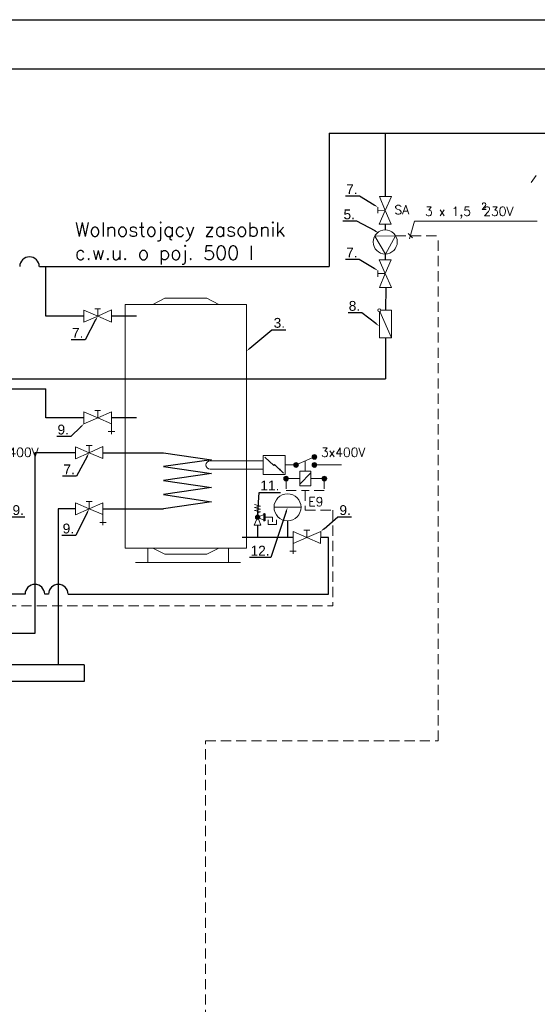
# Model space of a CAD drawing. Header units: millimetres. Extents: x 3501 to 4458, y 770 to 1067.
# Tile 4 of 16: x 4212 to 4277, y 945 to 1067. Entities that reach past the tile are written whole.
import ezdxf
from ezdxf import colors
from ezdxf.entities.mleader import LeaderData, LeaderLine
from ezdxf.math import Vec2, Vec3

# ---------------------------------------------------------------- set-up
doc = ezdxf.new("R2010")
doc.units = ezdxf.units.MM
doc.linetypes.add('ČÁRKOVANÁ', pattern=[19.05, 12.7, -6.35])
doc.layers.get('0').update_dxf_attribs({"lineweight": 9})
for name, color, linetype, lineweight in [('#ks', 34, 'Continuous', 30), ('Elektroinstalace', 4, 'ČÁRKOVANÁ', 9), ('Przewody elektryczne', 4, 'ČÁRKOVANÁ', 9), ('Ramka', 7, 'Continuous', 9), ('Rurociągi (wszystkie)', 1, 'Continuous', 30), ('Tekst', 7, 'Continuous', 9), ('Urządzenia - Armatura', 7, 'Continuous', 9)]:
    doc.layers.add(name, color=color, linetype=linetype, lineweight=lineweight)
doc.styles.get("Standard").update_dxf_attribs({"font": 'arial.ttf'})
doc.styles.add('styl5', font='simplex.shx')

# ---------------------------------------------------------------- blocks, each defined once
blk = doc.blocks.new('A$C382C6C0C')
at = {"layer": '#ks', "color": 7, "lineweight": -3}
for p, q in [((-248.5, 61), (3951.5, 61)), ((0, 0), (3890.5, 0))]:
    blk.add_line(p, q, dxfattribs=at)
blk = doc.blocks.new('A$C689C700D')
at = {"layer": '#ks', "color": 1, "lineweight": 35, "xscale": 10, "yscale": 10, "zscale": 10}
blk.add_blockref('A$C382C6C0C', (-37653, 28364), dxfattribs=at)

msp = doc.modelspace()

# ---------------------------------------------------------------- hatches: boundary and pattern name
at = {"layer": 'Urządzenia - Armatura'}
for points in [[(4248.81, 1012.56, 1), (4248.81, 1013.15, 1)], [(4246.52, 1011.56, 1), (4246.52, 1012.15, 1)], [(4248.81, 1011.56, 1), (4248.81, 1012.15, 1)], [(4245.28, 1009.88, 1), (4245.28, 1010.47, 1)], [(4250.04, 1010.47, 1), (4250.04, 1009.88, 1)], [(4241.45, 1005.35, -1), (4242, 1005.35, -1)]]:
    msp.add_hatch(color=256, dxfattribs=at).paths.add_polyline_path(points)

# ---------------------------------------------------------------- linework, layer by layer
for p, q in [((4246.52, 1011.86), (4248.81, 1012.86)), ((4247.66, 1011.09), (4247.66, 1012.36)), ((4248.81, 1011.86), (4252.16, 1011.86)), ((4246.98, 1011.09), (4246.98, 1009.26))]:
    msp.add_line(p, q)
at = {"layer": 'Elektroinstalace', "linetype": 'Continuous'}
for p, q in [((4260.66, 1040), (4261.25, 1042.18)), ((4261.25, 1042.18), (4276.54, 1042.18)), ((4260.49, 1040.63), (4261.02, 1040.1))]:
    msp.add_line(p, q, dxfattribs=at)
at = {"layer": 'Przewody elektryczne', "color": 253, "ltscale": 0.1}
for p, q in [((4258.91, 1040.36), (4264.2, 1040.36)), ((4264.2, 977.55), (4264.2, 1040.36)), ((4245.28, 1010.17), (4245.28, 1008.68)), ((4250.04, 1010.17), (4250.04, 1008.68)), ((4245.28, 1008.68), (4247.66, 1008.68)), ((4247.66, 1008.68), (4247.66, 1006.23)), ((4250.04, 1008.68), (4247.66, 1008.68)), ((4247.66, 1006.23), (4251.11, 1006.23)), ((4251.11, 1006.23), (4251.11, 994.36)), ((4210.43, 994.36), (4251.11, 994.36)), ((4235.25, 919.98), (4235.25, 977.55)), ((4235.25, 977.55), (4264.2, 977.55))]:
    msp.add_line(p, q, dxfattribs=at)
at = {"layer": 'Rurociągi (wszystkie)', "color": 27}
for p, q in [((4250.63, 1053.14), (4250.63, 1036.53)), ((4250.63, 1053.14), (4278.56, 1053.14)), ((4257.6, 1053.14), (4257.6, 1045.25)), ((4214.57, 1036.53), (4250.63, 1036.53)), ((4215.37, 1030.38), (4215.37, 1036.53)), ((4257.68, 1033.95), (4257.64, 1031.11)), ((4220.12, 1030.38), (4215.37, 1030.38)), ((4226.68, 1030.38), (4223.55, 1030.38)), ((4257.64, 1027.68), (4257.64, 1022.59)), ((4174, 1022.59), (4218.15, 1022.59)), ((4218.15, 1022.59), (4257.64, 1022.59)), ((4174.69, 1021.31), (4215.37, 1021.31)), ((4215.37, 1017.73), (4215.37, 1021.31)), ((4220.12, 1017.73), (4215.37, 1017.73)), ((4226.68, 1017.73), (4223.55, 1017.73))]:
    msp.add_line(p, q, dxfattribs=at)
at = {"layer": 'Rurociągi (wszystkie)', "color": 25}
for p, q in [((4257.62, 1041.82), (4257.62, 1041.09)), ((4257.62, 1038.1), (4257.62, 1037.38))]:
    msp.add_line(p, q, dxfattribs=at)
at = {"layer": 'Rurociągi (wszystkie)', "linetype": 'ByBlock'}
for p, q in [((4214.01, 1013.38), (4214.01, 990.91)), ((4219.05, 1013.38), (4214.01, 1013.38)), ((4222.48, 1013.38), (4230.03, 1013.38)), ((4230.03, 1013.38), (4236.01, 1012.52)), ((4236.01, 1012.52), (4230.03, 1011.65)), ((4230.03, 1011.65), (4236.01, 1010.78)), ((4236.01, 1010.78), (4230.03, 1009.91)), ((4214.01, 990.91), (4177.47, 990.91))]:
    msp.add_line(p, q, dxfattribs=at)
at = {"layer": 'Rurociągi (wszystkie)', "color": 150}
for p, q in [((4230.03, 1009.91), (4236.01, 1009.05)), ((4236.01, 1009.05), (4230.03, 1008.18)), ((4230.03, 1008.18), (4236.01, 1007.28)), ((4236.01, 1007.28), (4230.03, 1006.41)), ((4216.93, 1006.41), (4216.93, 987.01)), ((4219.05, 1006.41), (4216.93, 1006.41)), ((4222.48, 1006.41), (4230.03, 1006.41)), ((4220.13, 987.01), (4176.25, 987.01)), ((4220.13, 987.01), (4220.13, 984.94)), ((4220.13, 984.94), (4145.62, 984.94))]:
    msp.add_line(p, q, dxfattribs=at)
at = {"layer": 'Rurociągi (wszystkie)', "color": 3}
for p, q in [((4241.73, 1004.39), (4241.73, 1002.83)), ((4245.46, 1004.91), (4245.46, 1002.83)), ((4246.16, 1002.83), (4239.82, 1002.83)), ((4250.54, 1002.83), (4249.59, 1002.83)), ((4250.54, 995.79), (4250.54, 1002.83)), ((4212.79, 995.79), (4177.47, 995.79)), ((4215.71, 995.79), (4215.23, 995.79)), ((4218.16, 995.79), (4250.54, 995.79))]:
    msp.add_line(p, q, dxfattribs=at)
at = {"layer": 'Rurociągi (wszystkie)', "color": 27}
msp.add_arc((4213.34, 1036.53), 1.22, 0, 180, dxfattribs=at)
at = {"layer": 'Rurociągi (wszystkie)', "color": 3}
for centre in [(4214.01, 995.79), (4216.93, 995.79)]:
    msp.add_arc(centre, 1.22, 0, 180, dxfattribs=at)
at = {"layer": 'Urządzenia - Armatura'}
for p, q in [((4276.41, 1047.88), (4275.78, 1047)), ((4256.89, 1045.25), (4257.63, 1043.53)), ((4256.89, 1045.25), (4258.38, 1045.24)), ((4258.38, 1045.24), (4257.63, 1043.53)), ((4256.72, 1043.16), (4256.72, 1043.91)), ((4257.63, 1043.53), (4256.72, 1043.54)), ((4256.87, 1041.82), (4257.63, 1043.53)), ((4258.37, 1041.82), (4257.63, 1043.53)), ((4256.87, 1041.82), (4258.37, 1041.82)), ((4258.91, 1040.36), (4256.32, 1040.33)), ((4256.32, 1040.33), (4257.64, 1038.1)), ((4257.64, 1038.1), (4258.91, 1040.36)), ((4256.87, 1037.37), (4258.37, 1037.38)), ((4256.87, 1037.37), (4257.63, 1035.66)), ((4258.37, 1037.38), (4257.63, 1035.66)), ((4256.72, 1036.03), (4256.72, 1035.28)), ((4257.63, 1035.66), (4256.72, 1035.66)), ((4256.89, 1033.94), (4257.63, 1035.66)), ((4258.38, 1033.95), (4257.63, 1035.66)), ((4256.89, 1033.94), (4258.38, 1033.95)), ((4228.69, 1031.84), (4230.18, 1032.59)), ((4230.18, 1032.59), (4235.42, 1032.59)), ((4235.42, 1032.59), (4236.92, 1031.84)), ((4225.26, 1031.84), (4240.35, 1031.84)), ((4225.26, 1031.84), (4225.26, 1001.52)), ((4240.35, 1001.52), (4240.35, 1031.84)), ((4240.35, 1001.52), (4240.35, 1031.84)), ((4256.89, 1030.92), (4256.89, 1027.68)), ((4258.38, 1027.68), (4256.96, 1030.94)), ((4257.08, 1031.11), (4258.38, 1031.11)), ((4258.38, 1027.68), (4258.38, 1031.11)), ((4256.89, 1027.68), (4258.38, 1027.68)), ((4242.44, 1013.05), (4242.44, 1010.67)), ((4242.44, 1013.05), (4245.16, 1013.05)), ((4242.64, 1012.85), (4243.74, 1011.81)), ((4245.16, 1013.05), (4245.16, 1010.67)), ((4235.81, 1012.37), (4242.44, 1012.37)), ((4243.85, 1011.9), (4243.74, 1011.81)), ((4243.85, 1011.9), (4244.95, 1010.86)), ((4245.16, 1011.86), (4246.52, 1011.86)), ((4235.81, 1011.35), (4242.44, 1011.35)), ((4242.44, 1010.67), (4245.16, 1010.67)), ((4248.34, 1011.09), (4246.98, 1011.09)), ((4246.98, 1009.46), (4248.34, 1010.89)), ((4248.34, 1011.09), (4248.34, 1009.26)), ((4246.98, 1010.17), (4245.28, 1010.17)), ((4248.34, 1009.26), (4246.98, 1009.26)), ((4248.34, 1010.17), (4250.04, 1010.17)), ((4242.1, 1006.75), (4241.36, 1006.94)), ((4242.1, 1006.75), (4241.36, 1006.57)), ((4242.1, 1006.38), (4241.36, 1006.57)), ((4242.1, 1006.38), (4241.36, 1006.2)), ((4242.1, 1006.02), (4241.36, 1006.2)), ((4241.73, 1005.92), (4242.1, 1006.02)), ((4241.73, 1005.63), (4241.73, 1005.92)), ((4242.52, 1005.7), (4241.98, 1005.46)), ((4242.52, 1005.84), (4242.52, 1004.87)), ((4242.52, 1005.84), (4242.59, 1005.84)), ((4242.52, 1005.69), (4242.59, 1005.69)), ((4242.59, 1005.84), (4242.59, 1004.87)), ((4242.69, 1005.78), (4242.59, 1005.73)), ((4242.69, 1005.78), (4242.69, 1004.93)), ((4243.78, 1006.6), (4247.14, 1006.6)), ((4241.3, 1004.39), (4241.62, 1005.1)), ((4242.15, 1004.39), (4241.3, 1004.39)), ((4242.15, 1004.39), (4241.83, 1005.1)), ((4242.52, 1005.01), (4241.98, 1005.25)), ((4242.69, 1004.93), (4242.59, 1004.98)), ((4242.69, 1005.35), (4243.6, 1005.35)), ((4243.03, 1004.46), (4243.03, 1005.02)), ((4244.1, 1004.46), (4243.03, 1004.46)), ((4243.6, 1005.35), (4243.6, 1004.78)), ((4244.1, 1005.02), (4244.1, 1004.46)), ((4246.16, 1003.59), (4249.58, 1002.08)), ((4246.16, 1003.59), (4246.16, 1002.09)), ((4247.5, 1003.74), (4248.25, 1003.74)), ((4247.87, 1002.83), (4247.88, 1003.74)), ((4249.59, 1003.58), (4247.87, 1002.83)), ((4249.59, 1003.58), (4249.58, 1002.08)), ((4246.16, 1002.09), (4247.87, 1002.83)), ((4246.16, 1002.09), (4246.16, 1000.79)), ((4225.26, 1001.52), (4240.35, 1001.52)), ((4228.08, 999.72), (4228.08, 1001.52)), ((4230.18, 1000.77), (4228.69, 1001.52)), ((4230.18, 1000.77), (4235.42, 1000.77)), ((4235.42, 1000.77), (4236.92, 1001.52)), ((4238.13, 999.72), (4238.13, 1001.52)), ((4245.76, 1001.14), (4246.16, 1001.14)), ((4246.55, 1001.14), (4246.16, 1001.14)), ((4226.55, 999.72), (4239.62, 999.72))]:
    msp.add_line(p, q, dxfattribs=at)
at = {"layer": 'Urządzenia - Armatura', "lineweight": 5}
for p, q in [((4222.2, 1031.29), (4221.46, 1031.29)), ((4221.83, 1030.38), (4221.83, 1031.29)), ((4220.12, 1031.12), (4221.83, 1030.38)), ((4220.12, 1031.12), (4220.12, 1029.63)), ((4220.12, 1029.63), (4221.83, 1030.38)), ((4223.55, 1031.14), (4221.83, 1030.38)), ((4223.55, 1029.64), (4221.83, 1030.38)), ((4223.55, 1031.14), (4223.55, 1029.64)), ((4220.12, 1018.48), (4221.83, 1017.73)), ((4220.12, 1018.48), (4220.12, 1016.98)), ((4220.12, 1016.98), (4221.83, 1017.73)), ((4222.2, 1018.64), (4221.46, 1018.64)), ((4221.83, 1017.73), (4221.83, 1018.64)), ((4223.55, 1018.49), (4221.83, 1017.73)), ((4223.55, 1016.99), (4221.83, 1017.73)), ((4223.55, 1018.49), (4223.55, 1016.99)), ((4223.55, 1016.99), (4223.55, 1015.69)), ((4223.15, 1016.04), (4223.55, 1016.04)), ((4223.95, 1016.04), (4223.55, 1016.04)), ((4219.05, 1014.13), (4220.76, 1013.39)), ((4219.05, 1014.13), (4219.05, 1012.64)), ((4221.13, 1014.3), (4220.39, 1014.3)), ((4220.76, 1013.39), (4220.76, 1014.3)), ((4222.47, 1014.15), (4220.76, 1013.39)), ((4222.47, 1014.15), (4222.48, 1012.65)), ((4219.05, 1012.64), (4220.76, 1013.39)), ((4222.48, 1012.65), (4220.76, 1013.39)), ((4222.47, 1007.17), (4219.05, 1005.66)), ((4219.05, 1007.16), (4220.76, 1006.42)), ((4219.05, 1007.16), (4219.05, 1005.66)), ((4221.13, 1007.33), (4220.39, 1007.33)), ((4220.76, 1006.42), (4220.76, 1007.33)), ((4222.47, 1007.17), (4222.48, 1005.68)), ((4222.48, 1005.68), (4220.76, 1006.42)), ((4222.48, 1005.68), (4222.48, 1004.38)), ((4222.08, 1004.72), (4222.48, 1004.72)), ((4222.88, 1004.72), (4222.48, 1004.72))]:
    msp.add_line(p, q, dxfattribs=at)
at = {"layer": 'Urządzenia - Armatura'}
for centre, radius in [((4257.62, 1039.6), 1.5), ((4256.89, 1031.11), 0.187), ((4248.81, 1012.86), 0.295), ((4246.52, 1011.86), 0.295), ((4248.81, 1011.86), 0.295), ((4245.28, 1010.17), 0.295), ((4250.04, 1010.17), 0.295), ((4245.46, 1006.6), 1.68), ((4241.73, 1005.35), 0.272)]:
    msp.add_circle(centre, radius, dxfattribs=at)
msp.add_arc((4235.81, 1011.86), 0.51, 90, 270, dxfattribs=at)
msp.add_solid([(4244.51, 1011.44), (4244.35, 1011.26), (4244.95, 1010.86)], dxfattribs=at)

# ---------------------------------------------------------------- block references
at = {"layer": 'Ramka', "xscale": 0.01, "yscale": 0.01, "zscale": 0.01}
msp.add_blockref('A$C689C700D', (4439.4, 777.5), dxfattribs=at)

# ---------------------------------------------------------------- texts
at = {"lineweight": 15, "insert": (4218.99, 1042), "char_height": 1.7416, "width": 32.3931, "attachment_point": 1}
msp.add_mtext('\\Fromans.shx|c238;Wolnostojący zasobnik c.w.u. o poj. 500 l', dxfattribs=at)
at = {"layer": 'Tekst', "style": 'styl5'}
for s, height, p in [('SA', 1.122, (4258.77, 1043.04)), ('3 x 1,5  230V', 1.122, (4262.57, 1042.85)), ('2', 0.816, (4269.57, 1043.63)), ('3x400V', 1.122, (4208.94, 1012.87)), ('3x400V', 1.122, (4249.62, 1012.87)), ('E9', 1.122, (4248.05, 1006.74))]:
    msp.add_text(s, height=height, dxfattribs=at).set_placement(p)

# ---------------------------------------------------------------- leaders
at = {"color": 6, "lineweight": 15}
ml = msp.add_multileader_mtext('Standard', dxfattribs=at)
ml.set_content('7.', color=6)
ml.set_leader_properties()
ml.build(insert=Vec2(0, 0))
ml.multileader.update_dxf_attribs({"text_left_attachment_type": 6, "text_right_attachment_type": 6, "dogleg_length": 0.326, "arrow_head_size": 0.544})
ctx = ml.context
ctx.base_point, ctx.char_height, ctx.arrow_head_size, ctx.landing_gap_size, ctx.plane_origin = Vec3(4253.27, 1044.42), 1.224, 0.544, 0, Vec3(3107.24, 642.91)
ctx.left_attachment, ctx.right_attachment, ctx.text_align_type = 6, 6, 1
notes = []
notes.append((ctx, [(0, (1, 1, 0), (4254.4, 1045.31), (-1, 0), 0.326, [(0, [(4256.72, 1043.91)], 0, [])])]))
ctx.mtext.insert, ctx.mtext.width, ctx.mtext.alignment, ctx.mtext.line_spacing_style = Vec3(4253.47, 1046.78), 10.7589, 2, 2
ml = msp.add_multileader_mtext('Standard', dxfattribs=at)
ml.set_content('5.', color=6)
ml.set_leader_properties()
ml.build(insert=Vec2(0, 0))
ml.multileader.update_dxf_attribs({"text_left_attachment_type": 6, "text_right_attachment_type": 6, "dogleg_length": 0.326, "arrow_head_size": 0.544})
ctx = ml.context
ctx.base_point, ctx.char_height, ctx.arrow_head_size, ctx.landing_gap_size, ctx.plane_origin = Vec3(4252.53, 1042.18), 1.224, 0.544, 0, Vec3(3100.19, 641.79)
ctx.left_attachment, ctx.right_attachment, ctx.text_align_type = 6, 6, 1
notes.append((ctx, [(0, (1, 1, 0), (4254.07, 1042.18), (-1, 0), 0.326, [(0, [(4256.83, 1040.71)], 0, [])])]))
ctx.mtext.insert, ctx.mtext.width, ctx.mtext.alignment, ctx.mtext.line_spacing_style = Vec3(4253.14, 1043.64), 10.7589, 2, 2
ml = msp.add_multileader_mtext('Standard', dxfattribs=at)
ml.set_content('7.', color=6)
ml.set_leader_properties()
ml.build(insert=Vec2(0, 0))
ml.multileader.update_dxf_attribs({"text_left_attachment_type": 6, "text_right_attachment_type": 6, "dogleg_length": 0.326, "arrow_head_size": 0.544})
ctx = ml.context
ctx.base_point, ctx.char_height, ctx.arrow_head_size, ctx.landing_gap_size, ctx.plane_origin = Vec3(4253.27, 1036.54), 1.224, 0.544, 0, Vec3(3107.24, 635.03)
ctx.left_attachment, ctx.right_attachment, ctx.text_align_type = 6, 6, 1
notes.append((ctx, [(0, (1, 1, 0), (4254.39, 1037.43), (-1, 0), 0.326, [(0, [(4256.72, 1036.03)], 0, [])])]))
ctx.mtext.insert, ctx.mtext.width, ctx.mtext.alignment, ctx.mtext.line_spacing_style = Vec3(4253.47, 1038.9), 10.7589, 2, 2
ml = msp.add_multileader_mtext('Standard', dxfattribs=at)
ml.set_content('8.', color=6)
ml.set_leader_properties()
ml.build(insert=Vec2(0, 0))
ml.multileader.update_dxf_attribs({"text_left_attachment_type": 6, "text_right_attachment_type": 6, "dogleg_length": 0.326, "arrow_head_size": 0.544})
ctx = ml.context
ctx.base_point, ctx.char_height, ctx.arrow_head_size, ctx.landing_gap_size, ctx.plane_origin = Vec3(4253.8, 1031.46), 1.224, 0.544, 0, Vec3(3106.96, 628.39)
ctx.left_attachment, ctx.right_attachment, ctx.text_align_type = 6, 6, 1
notes.append((ctx, [(0, (1, 1, 0), (4254.72, 1030.79), (-1, 0), 0.326, [(0, [(4256.89, 1029.12)], 0, [])])]))
ctx.mtext.insert, ctx.mtext.width, ctx.mtext.alignment, ctx.mtext.line_spacing_style = Vec3(4253.79, 1032.26), 10.7589, 2, 2
ml = msp.add_multileader_mtext('Standard', dxfattribs=at)
ml.set_content('7.', color=6)
ml.set_leader_properties()
ml.build(insert=Vec2(0, 0))
ml.multileader.update_dxf_attribs({"text_left_attachment_type": 6, "text_right_attachment_type": 6, "dogleg_length": 0.326, "arrow_head_size": 0.544})
ctx = ml.context
ctx.base_point, ctx.char_height, ctx.arrow_head_size, ctx.landing_gap_size, ctx.plane_origin = Vec3(4219.14, 1026.55), 1.224, 0.544, 0, Vec3(3073.12, 625.04)
ctx.left_attachment, ctx.right_attachment, ctx.text_align_type = 6, 6, 1
notes.append((ctx, [(0, (1, 1, 0), (4220.27, 1027.44), (-1, 0), 0.326, [(0, [(4221.83, 1030.38)], 0, [])])]))
ctx.mtext.insert, ctx.mtext.width, ctx.mtext.alignment, ctx.mtext.line_spacing_style = Vec3(4219.34, 1028.91), 10.7589, 2, 2
ml = msp.add_multileader_mtext('Standard', dxfattribs=at)
ml.set_content('3.', color=6)
ml.set_leader_properties()
ml.build(insert=Vec2(0, 0))
ml.multileader.update_dxf_attribs({"text_left_attachment_type": 6, "text_right_attachment_type": 6, "dogleg_length": 0.326, "arrow_head_size": 0.544})
ctx = ml.context
ctx.base_point, ctx.char_height, ctx.arrow_head_size, ctx.landing_gap_size, ctx.plane_origin = Vec3(4243.06, 1029.45), 1.224, 0.544, 0, Vec3(3096.72, 623.45)
ctx.left_attachment, ctx.right_attachment, ctx.text_align_type = 6, 6, 1
notes.append((ctx, [(0, (1, 1, 0), (4243.51, 1028.68), (1, 0), 0.326, [(0, [(4240.35, 1026.02)], 0, [])])]))
ctx.mtext.insert, ctx.mtext.width, ctx.mtext.alignment, ctx.mtext.line_spacing_style = Vec3(4244.44, 1030.15), 10.7589, 2, 2
ml = msp.add_multileader_mtext('Standard', dxfattribs=at)
ml.set_content('9.', color=6)
ml.set_leader_properties()
ml.build(insert=Vec2(0, 0))
ml.multileader.update_dxf_attribs({"text_left_attachment_type": 6, "text_right_attachment_type": 6, "dogleg_length": 0.326, "arrow_head_size": 0.544})
ctx = ml.context
ctx.base_point, ctx.char_height, ctx.arrow_head_size, ctx.landing_gap_size, ctx.plane_origin = Vec3(4218, 1012.92), 1.224, 0.544, 0, Vec3(3070.71, 613.01)
ctx.left_attachment, ctx.right_attachment, ctx.text_align_type = 6, 6, 1
notes.append((ctx, [(0, (1, 1, 0), (4218.47, 1015.41), (-1, 0), 0.326, [(0, [(4220.12, 1016.98)], 0, [])])]))
ctx.mtext.insert, ctx.mtext.width, ctx.mtext.alignment, ctx.mtext.line_spacing_style = Vec3(4217.54, 1016.88), 10.7589, 2, 2
ml = msp.add_multileader_mtext('Standard', dxfattribs=at)
ml.set_content('7.', color=6)
ml.set_leader_properties()
ml.build(insert=Vec2(0, 0))
ml.multileader.update_dxf_attribs({"text_left_attachment_type": 6, "text_right_attachment_type": 6, "dogleg_length": 0.326, "arrow_head_size": 0.544})
ctx = ml.context
ctx.base_point, ctx.char_height, ctx.arrow_head_size, ctx.landing_gap_size, ctx.plane_origin = Vec3(4218.07, 1009.55), 1.224, 0.544, 0, Vec3(3072.04, 608.05)
ctx.left_attachment, ctx.right_attachment, ctx.text_align_type = 6, 6, 1
notes.append((ctx, [(0, (1, 1, 0), (4219.2, 1010.45), (-1, 0), 0.326, [(0, [(4220.76, 1013.39)], 0, [])])]))
ctx.mtext.insert, ctx.mtext.width, ctx.mtext.alignment, ctx.mtext.line_spacing_style = Vec3(4218.27, 1011.92), 10.7589, 2, 2
ml = msp.add_multileader_mtext('Standard', dxfattribs=at)
ml.set_content('11.', color=6)
ml.set_leader_properties()
ml.build(insert=Vec2(0, 0))
ml.multileader.update_dxf_attribs({"text_left_attachment_type": 6, "text_right_attachment_type": 6, "dogleg_length": 0.326, "arrow_head_size": 0.544})
ctx = ml.context
ctx.base_point, ctx.char_height, ctx.arrow_head_size, ctx.landing_gap_size, ctx.plane_origin = Vec3(4237.41, 1010.62), 1.224, 0.544, 0, Vec3(3100.22, 605.07)
ctx.left_attachment, ctx.right_attachment, ctx.text_align_type = 6, 6, 1
notes.append((ctx, [(0, (1, 1, 0), (4241.91, 1008.45), (1, 0), 0.326, [(0, [(4241.73, 1005.35)], 0, [])])]))
ctx.mtext.insert, ctx.mtext.width, ctx.mtext.alignment, ctx.mtext.line_spacing_style = Vec3(4243.26, 1009.92), 10.7589, 2, 2
ml = msp.add_multileader_mtext('Standard', dxfattribs=at)
ml.set_content('9.', color=6)
ml.set_leader_properties()
ml.build(insert=Vec2(0, 0))
ml.multileader.update_dxf_attribs({"text_left_attachment_type": 6, "text_right_attachment_type": 6, "dogleg_length": 0.326, "arrow_head_size": 0.544})
ctx = ml.context
ctx.base_point, ctx.char_height, ctx.arrow_head_size, ctx.landing_gap_size, ctx.plane_origin = Vec3(4205.07, 998.77), 1.224, 0.544, 0, Vec3(3065.12, 602.99)
ctx.left_attachment, ctx.right_attachment, ctx.text_align_type = 6, 6, 1
notes.append((ctx, [(0, (1, 1, 0), (4211.01, 1005.39), (1, 0), 0.326, [(0, [(4208.91, 1003.58)], 0, [])])]))
ctx.mtext.insert, ctx.mtext.width, ctx.mtext.alignment, ctx.mtext.line_spacing_style = Vec3(4211.94, 1006.86), 10.7589, 2, 2
ml = msp.add_multileader_mtext('Standard', dxfattribs=at)
ml.set_content('9.', color=6)
ml.set_leader_properties()
ml.build(insert=Vec2(0, 0))
ml.multileader.update_dxf_attribs({"text_left_attachment_type": 6, "text_right_attachment_type": 6, "dogleg_length": 0.326, "arrow_head_size": 0.544})
ctx = ml.context
ctx.base_point, ctx.char_height, ctx.arrow_head_size, ctx.landing_gap_size, ctx.plane_origin = Vec3(4245.75, 998.77), 1.224, 0.544, 0, Vec3(3105.8, 602.99)
ctx.left_attachment, ctx.right_attachment, ctx.text_align_type = 6, 6, 1
notes.append((ctx, [(0, (1, 1, 0), (4251.7, 1005.39), (1, 0), 0.326, [(0, [(4249.59, 1003.58)], 0, [])])]))
ctx.mtext.insert, ctx.mtext.width, ctx.mtext.alignment, ctx.mtext.line_spacing_style = Vec3(4252.63, 1006.86), 10.7589, 2, 2
ml = msp.add_multileader_mtext('Standard', dxfattribs=at)
ml.set_content('9.', color=6)
ml.set_leader_properties()
ml.build(insert=Vec2(0, 0))
ml.multileader.update_dxf_attribs({"text_left_attachment_type": 6, "text_right_attachment_type": 6, "dogleg_length": 0.326, "arrow_head_size": 0.544})
ctx = ml.context
ctx.base_point, ctx.char_height, ctx.arrow_head_size, ctx.landing_gap_size, ctx.plane_origin = Vec3(4218.64, 1002.36), 1.224, 0.544, 0, Vec3(3071.35, 600.7)
ctx.left_attachment, ctx.right_attachment, ctx.text_align_type = 6, 6, 1
notes.append((ctx, [(0, (1, 1, 0), (4219.11, 1003.1), (-1, 0), 0.326, [(0, [(4220.76, 1006.42)], 0, [])])]))
ctx.mtext.insert, ctx.mtext.width, ctx.mtext.alignment, ctx.mtext.line_spacing_style = Vec3(4218.18, 1004.57), 10.7589, 2, 2
ml = msp.add_multileader_mtext('Standard', dxfattribs=at)
ml.set_content('12.', color=6)
ml.set_leader_properties()
ml.build(insert=Vec2(0, 0))
ml.multileader.update_dxf_attribs({"text_left_attachment_type": 6, "text_right_attachment_type": 6, "dogleg_length": 0.326, "arrow_head_size": 0.544})
ctx = ml.context
ctx.base_point, ctx.char_height, ctx.arrow_head_size, ctx.landing_gap_size, ctx.plane_origin = Vec3(4238.98, 1000.34), 1.224, 0.544, 0, Vec3(3102.06, 596.95)
ctx.left_attachment, ctx.right_attachment, ctx.text_align_type = 6, 6, 1
notes.append((ctx, [(0, (1, 1, 0), (4243.39, 1000.34), (-1, 0), 0.326, [(0, [(4245.46, 1006.6)], 0, [])])]))
ctx.mtext.insert, ctx.mtext.width, ctx.mtext.alignment, ctx.mtext.line_spacing_style = Vec3(4242.04, 1001.81), 10.7589, 2, 2
for ctx, leaders in notes:
    for number, flags, end, landing, length, lines in leaders:
        leader = LeaderData()
        leader.index, (leader.has_last_leader_line, leader.has_dogleg_vector, leader.attachment_direction) = number, flags
        leader.last_leader_point, leader.dogleg_vector, leader.dogleg_length = Vec3(end), Vec3(landing), length
        for number, points, colour, breaks in lines:
            line = LeaderLine()
            line.index, line.vertices, line.color, line.breaks = number, Vec3.list(points), colors.encode_raw_color(colour), breaks
            leader.lines.append(line)
        ctx.leaders.append(leader)

doc.saveas('drawing.dxf')
